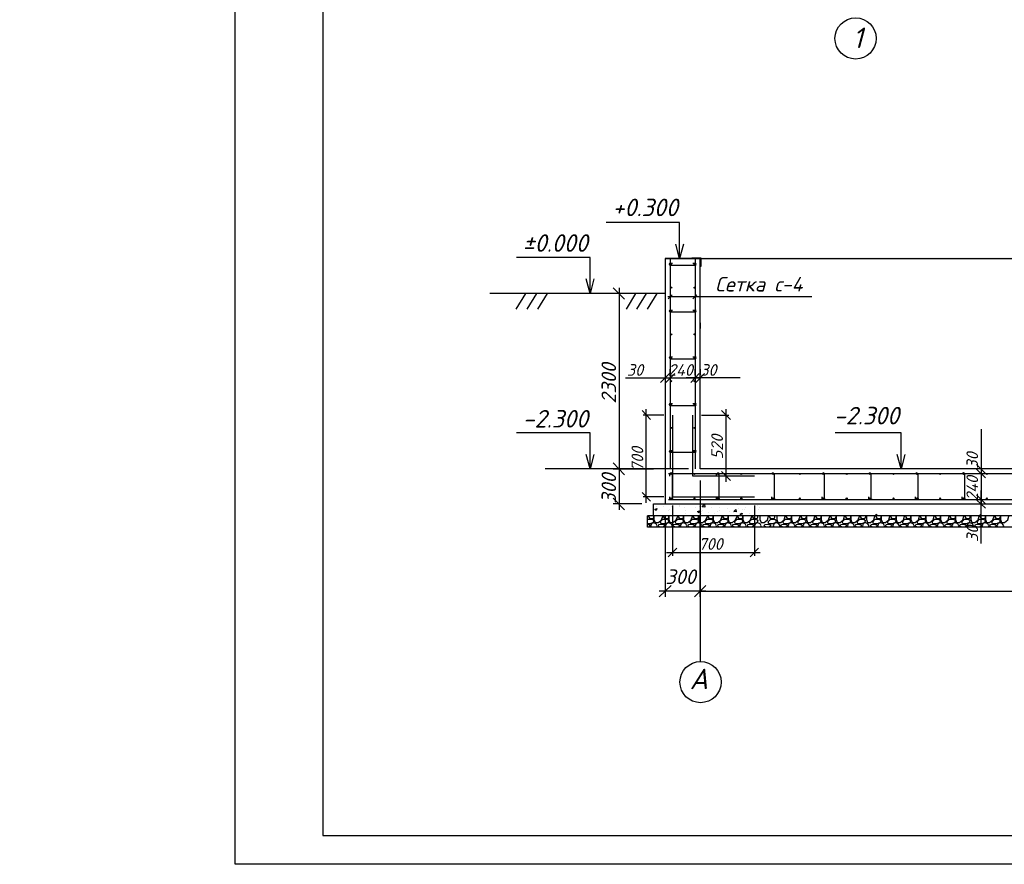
# Model space of a CAD drawing. Extents: x -119078 to 1619993, y 264752 to 340742.
# Tile 89 of 220: x 540168 to 557023, y 297220 to 311671. Entities that reach past the tile are written whole.
import ezdxf

# ---------------------------------------------------------------- set-up
doc = ezdxf.new("R2010")
doc.units = 0
doc.header["$MEASUREMENT"] = 0
doc.linetypes.add('CONTI', pattern=[0])
doc.layers.get('0').update_dxf_attribs({"color": 250, "linetype": 'CONTI'})
for name, color, linetype in [('PDF _Геометрия', 250, 'Continuous'), ('PDF _Сплошная заливка', 7, 'Continuous'), ('PDF _Текст', 7, 'Continuous')]:
    doc.layers.add(name, color=color, linetype=linetype)
doc.styles.add('ICOCPEUR', font='isocpeui.ttf')
doc.styles.add('PDF ISOCPEUR Italic', font='isocpeui.ttf')

msp = doc.modelspace()

# ---------------------------------------------------------------- linework, layer by layer
at = {"layer": 'PDF _Геометрия', "color": 7, "lineweight": -3}
for p, q in [((551819.357, 307586.044), (551216.091, 307586.044)), ((551216.091, 307586.044), (551216.091, 303388.585)), ((551819.357, 303985.5), (551819.357, 307586.044)), ((569822.015, 303985.5), (551819.357, 303985.5)), ((551019.236, 303185.379), (551019.236, 303388.585)), ((551019.236, 303388.585), (570622.136, 303388.585)), ((550917.633, 302988.524), (550917.633, 303185.379)), ((570622.136, 303185.379), (550920.809, 303182.204)), ((570723.739, 302988.524), (550917.633, 302988.524))]:
    msp.add_line(p, q, dxfattribs=at)
at = {"layer": 'PDF _Геометрия', "lineweight": -3}
msp.add_lwpolyline([(543858.438, 297220.374), (543858.438, 326913.75), (606852.084, 326913.75), (606852.084, 297220.374)], close=True, dxfattribs=at)
at = {"layer": 'PDF _Геометрия', "lineweight": 30}
msp.add_lwpolyline([(545357.077, 297715.687), (606356.771, 297715.687), (606356.771, 326418.437), (545357.077, 326418.437)], close=True, dxfattribs=at)
at = {"layer": 'PDF _Геометрия', "color": 7, "lineweight": -3}
for points in [[(551463.748, 307586.044), (551463.748, 307833.701), (551463.748, 308202.01), (550206.415, 308202.01)], [(551533.599, 307833.701), (551463.748, 307586.044), (551400.246, 307833.701)], [(549933.358, 306989.129), (549933.358, 307236.785), (549933.358, 307605.095), (548669.675, 307605.095)], [(551216.091, 307586.044), (563274.995, 307586.044), (563154.341, 307586.044)], [(551304.994, 307586.044), (551304.994, 303985.5)], [(551311.344, 307503.492), (551343.095, 307503.492)], [(551673.303, 307592.394), (551673.303, 307598.745), (551825.707, 307598.745), (551825.707, 307446.341), (551819.357, 307446.341)], [(551679.653, 307592.394), (551679.653, 307592.394)], [(551800.306, 307586.044), (551679.653, 307586.044)], [(551692.354, 307503.492), (551724.104, 307503.492)], [(551730.455, 307586.044), (551730.455, 303985.5)], [(551819.357, 307566.994), (551819.357, 307452.691)], [(549996.859, 307236.785), (549933.358, 306989.129), (549863.506, 307236.785)], [(551216.091, 306989.129), (548218.813, 306989.129)], [(548828.429, 306989.129), (548663.325, 306716.072)], [(549012.584, 306989.129), (548847.479, 306716.072)], [(549196.739, 306989.129), (549031.634, 306716.072)], [(550708.078, 306989.129), (550549.324, 306716.072)], [(550892.233, 306989.129), (550727.128, 306716.072)], [(551076.388, 306989.129), (550911.283, 306716.072)], [(553730.757, 306931.977), (551260.542, 306931.977)], [(551266.893, 306893.876), (551336.744, 306963.728)], [(551692.354, 306893.876), (551762.205, 306963.728)], [(551311.344, 306703.371), (551343.095, 306703.371)], [(551692.354, 306703.371), (551724.104, 306703.371)], [(551311.344, 305903.25), (551343.095, 305903.25)], [(551692.354, 305903.25), (551724.104, 305903.25)], [(551311.344, 305103.129), (551343.095, 305103.129)], [(551692.354, 305103.129), (551724.104, 305103.129)], [(549933.358, 303985.5), (549933.358, 304233.157), (549933.358, 304601.466), (548669.675, 304601.466)], [(555258.329, 303985.5), (555258.329, 304233.157), (555258.329, 304601.466), (554128, 304601.466)], [(549996.859, 304233.157), (549933.358, 303985.5), (549863.506, 304233.157)], [(551311.344, 304303.009), (551343.095, 304303.009)], [(551692.354, 304303.009), (551724.104, 304303.009)], [(555321.831, 304233.157), (555258.329, 303985.5), (555188.477, 304233.157)], [(550428.671, 303985.5), (549164.988, 303985.5)], [(551275.381, 303909.298), (570380.83, 303909.298)], [(551298.643, 303858.497), (551298.643, 303890.248)], [(551336.744, 303890.248), (551336.744, 303871.197), (551336.744, 303477.487)], [(552098.764, 303858.497), (552098.764, 303890.248)], [(552136.865, 303890.248), (552136.865, 303871.197), (552136.865, 303477.487)], [(553080.931, 303890.248), (553080.931, 303871.197), (553080.931, 303477.487)], [(553940.251, 303890.248), (553940.251, 303871.197), (553940.251, 303477.487)], [(554740.372, 303890.248), (554740.372, 303871.197), (554740.372, 303477.487)], [(555540.493, 303890.248), (555540.493, 303871.197), (555540.493, 303477.487)], [(556340.614, 303890.248), (556340.614, 303871.197), (556340.614, 303477.487)], [(551275.381, 303464.787), (570380.83, 303464.787)]]:
    msp.add_lwpolyline(points, dxfattribs=at)
for points in [[(551724.104, 307465.391), (551705.054, 307465.391), (551311.344, 307465.391, -0.928204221), (551312.865, 307509.78)], [(551724.104, 306665.27), (551705.054, 306665.27), (551311.344, 306665.27, -0.928204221), (551312.865, 306709.659)], [(551724.104, 305865.149), (551705.054, 305865.149), (551311.344, 305865.149, -0.928204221), (551312.865, 305909.538)], [(551724.104, 305065.028), (551705.054, 305065.028), (551311.344, 305065.028, -0.928204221), (551312.865, 305109.418)], [(551724.104, 304264.908), (551705.054, 304264.908), (551311.344, 304264.908, -0.928183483), (551312.865, 304309.297)], [(551343.031, 303479.008, -0.928183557), (551298.643, 303477.487), (551298.643, 303509.238)], [(552143.151, 303479.008, -0.928204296), (552098.764, 303477.487), (552098.764, 303509.238)], [(553087.217, 303479.008, -0.928204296), (553042.83, 303477.487), (553042.83, 303509.238)], [(553946.537, 303479.008, -0.928204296), (553902.15, 303477.487), (553902.15, 303509.238)], [(554746.658, 303479.008, -0.928204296), (554702.271, 303477.487), (554702.271, 303509.238)], [(555546.779, 303479.008, -0.928204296), (555502.392, 303477.487), (555502.392, 303509.238)], [(556346.9, 303479.008, -0.928204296), (556302.513, 303477.487), (556302.513, 303509.238)]]:
    msp.add_lwpolyline(points, format="xyb", dxfattribs=at)
at = {"layer": 'PDF _Геометрия', "color": 251, "lineweight": -3, "true_color": 0x535353}
for points in [[(550523.923, 306887.526), (550327.068, 307084.381)], [(551019.236, 306989.129), (550327.068, 306989.129)], [(550428.671, 307084.381), (550428.671, 303883.898)], [(551819.357, 306487.466), (551819.357, 306385.863)], [(550428.671, 304087.103), (550428.671, 303286.982)], [(551616.152, 303985.5), (550327.068, 303985.5), (551019.236, 303985.5)], [(551819.357, 303788.645), (551819.357, 301794.693), (551819.357, 303185.379)], [(550327.068, 303483.837), (550523.923, 303286.982)], [(550816.031, 303388.585), (550327.068, 303388.585)], [(551216.091, 303185.379), (551216.091, 301794.693)], [(551819.296, 302074.029), (551819.296, 300683.342)], [(551317.694, 301991.548), (551114.489, 301794.693)], [(551914.609, 301896.296), (551114.489, 301896.296)], [(551819.357, 301896.296), (569923.618, 301896.296)]]:
    msp.add_lwpolyline(points, dxfattribs=at)
at = {"layer": 'PDF _Геометрия', "color": 3, "lineweight": -3}
for points in [[(551139.889, 305465.089), (551292.293, 305617.493)], [(551216.091, 305693.695), (551216.091, 305592.092)], [(551889.209, 305617.493), (551743.155, 305465.089)], [(551819.357, 305693.695), (551819.357, 305592.092)], [(550536.623, 305541.291), (551216.091, 305541.291), (551304.994, 305541.291), (551457.397, 305541.291)], [(551203.391, 305541.291), (551825.707, 305541.291)], [(552498.825, 305541.291), (551819.357, 305541.291), (551730.455, 305541.291), (551578.051, 305541.291)], [(550968.435, 304830.072), (550822.381, 304982.476)], [(551197.041, 304906.274), (550841.431, 304906.274)], [(550892.233, 303407.635), (550892.233, 305007.877)], [(551838.407, 304906.274), (552308.32, 304906.274)], [(552333.72, 304830.072), (552181.316, 304982.476)], [(552257.518, 305007.877), (552257.518, 303763.244)], [(556625.497, 304664.968), (556625.497, 303985.5), (556625.497, 303909.298), (556625.497, 303756.894)], [(552181.316, 303941.049), (552333.72, 303788.645)], [(556549.295, 304061.702), (556701.699, 303909.298)], [(556625.497, 304004.551), (556625.497, 303363.184)], [(551838.407, 303864.847), (552308.32, 303864.847)], [(550822.381, 303579.09), (550968.435, 303433.036)], [(556625.497, 302709.117), (556625.497, 303388.585), (556625.497, 303464.787), (556625.497, 303617.191)], [(551197.041, 303509.238), (550841.431, 303509.238)], [(556701.699, 303312.383), (556549.295, 303458.436)], [(551343.095, 303356.834), (551343.095, 302499.561)], [(552746.481, 303356.834), (552746.481, 302499.561)], [(552841.734, 302550.363), (551241.492, 302550.363)], [(551419.297, 302626.565), (551266.893, 302480.511)], [(552670.279, 302480.511), (552816.333, 302626.565)]]:
    msp.add_lwpolyline(points, dxfattribs=at)
for points in [[(551228.792, 305465.089), (551381.196, 305617.493)], [(551304.994, 305592.092), (551304.994, 305693.695)], [(551800.306, 305617.493), (551654.253, 305465.089)], [(551730.455, 305592.092), (551730.455, 305693.695)], [(556549.295, 303979.15), (556701.699, 303833.096)], [(556701.699, 303388.585), (556549.295, 303540.989)]]:
    msp.add_lwpolyline(points, close=True, dxfattribs=at)
at = {"layer": 'PDF _Геометрия', "color": 1, "lineweight": -3}
for points in [[(551343.095, 304906.274), (551343.095, 303509.238), (552746.481, 303509.238)], [(551686.003, 304906.274), (551686.003, 303864.847), (552746.481, 303864.847)]]:
    msp.add_lwpolyline(points, dxfattribs=at)
at = {"layer": 'PDF _Геометрия', "color": 251, "lineweight": -3, "true_color": 0x535353}
for points in [[(550327.068, 304087.103), (550523.923, 303883.898)], [(551914.609, 301991.548), (551717.754, 301794.693)]]:
    msp.add_lwpolyline(points, close=True, dxfattribs=at)
at = {"layer": 'PDF _Геометрия', "color": 8, "lineweight": -3, "true_color": 0x767676}
for points in [[(551019.236, 303242.531), (551019.236, 303242.531)], [(551031.936, 303299.682), (551031.936, 303299.682)], [(551070.037, 303344.133), (551070.037, 303344.133)], [(551197.041, 303350.484), (551197.041, 303350.484)], [(551279.593, 303280.632), (551279.593, 303280.632)], [(551298.643, 303286.982), (551298.643, 303286.982)], [(551330.394, 303344.133), (551330.394, 303344.133)], [(551457.397, 303363.184), (551457.397, 303363.184)], [(551463.748, 303344.133), (551463.748, 303344.133)], [(551539.95, 303318.733), (551539.95, 303318.733)], [(551571.7, 303274.282), (551571.7, 303274.282)], [(551736.805, 303331.433), (551736.805, 303331.433)], [(551800.306, 303350.484), (551800.306, 303350.484)], [(551832.057, 303229.83), (551832.057, 303229.83)], [(551844.758, 303261.581), (551844.758, 303261.581)], [(551851.108, 303267.931), (551851.108, 303267.931)], [(551959.061, 303242.531), (551959.061, 303242.531)], [(552009.862, 303318.733), (552009.862, 303318.733)], [(552117.815, 303248.881), (552117.815, 303248.881)], [(552149.566, 303318.733), (552149.566, 303318.733)], [(552155.916, 303267.931), (552155.916, 303267.931)], [(552276.569, 303306.032), (552276.569, 303306.032)], [(552314.67, 303255.231), (552314.67, 303255.231)], [(552384.522, 303236.181), (552384.522, 303236.181)], [(552448.023, 303369.534), (552448.023, 303369.534)], [(552473.424, 303312.383), (552473.424, 303312.383)], [(552549.626, 303293.332), (552549.626, 303293.332)], [(552575.027, 303286.982), (552575.027, 303286.982)], [(552600.427, 303331.433), (552600.427, 303331.433)], [(552657.579, 303229.83), (552657.579, 303229.83)], [(552797.282, 303356.834), (552797.282, 303356.834)], [(552822.683, 303286.982), (552822.683, 303286.982)], [(552835.383, 303325.083), (552835.383, 303325.083)], [(550917.633, 303166.329), (550923.984, 303179.029), (550917.633, 303185.379)], [(550917.633, 303121.878), (550923.984, 303128.228), (550987.485, 303128.228), (551025.586, 303109.177), (551012.886, 303071.076), (550962.085, 303045.676), (550917.633, 303045.676)], [(550943.034, 303185.379), (550930.334, 303172.679), (550949.384, 303140.928), (551012.886, 303134.578), (551025.586, 303159.979), (551025.586, 303172.679), (551025.586, 303121.878), (551044.637, 303071.076), (551101.788, 303071.076), (551152.59, 303115.527), (551177.99, 303179.029), (551171.64, 303185.379)], [(551070.037, 302988.524), (551082.738, 303013.925), (551063.687, 303045.676), (551025.586, 303064.726), (550987.485, 303052.026), (550968.435, 303013.925), (550981.135, 302988.524)], [(551038.287, 303185.379), (551025.586, 303172.679), (551012.886, 303185.379)], [(551197.041, 303185.379), (551184.34, 303172.679), (551203.391, 303140.928), (551266.893, 303134.578), (551279.593, 303159.979), (551279.593, 303172.679), (551266.893, 303185.379)], [(551324.044, 302988.524), (551336.744, 303013.925), (551317.694, 303045.676), (551279.593, 303064.726), (551241.492, 303052.026), (551222.441, 303013.925), (551235.142, 302988.524)], [(551292.293, 303185.379), (551279.593, 303172.679), (551279.593, 303121.878), (551298.643, 303071.076), (551355.795, 303071.076), (551406.596, 303115.527), (551431.997, 303179.029), (551425.647, 303185.379)], [(551451.047, 303185.379), (551438.347, 303172.679), (551457.397, 303140.928), (551520.899, 303134.578), (551533.599, 303159.979), (551533.599, 303172.679), (551520.899, 303185.379)], [(551578.051, 302988.524), (551590.751, 303013.925), (551571.7, 303045.676), (551533.599, 303064.726), (551495.498, 303052.026), (551476.448, 303013.925), (551489.148, 302988.524)], [(551514.549, 303185.379), (551514.549, 303185.379)], [(551546.3, 303185.379), (551533.599, 303172.679), (551533.599, 303121.878), (551552.65, 303071.076), (551609.801, 303071.076), (551660.603, 303115.527), (551686.003, 303179.029), (551679.653, 303185.379)], [(551559, 303217.13), (551559, 303217.13)], [(551705.054, 303185.379), (551692.354, 303172.679), (551711.404, 303140.928), (551774.906, 303134.578), (551787.606, 303159.979), (551787.606, 303172.679), (551774.906, 303185.379)], [(551832.057, 302988.524), (551844.758, 303013.925), (551825.707, 303045.676), (551787.606, 303064.726), (551749.505, 303052.026), (551730.455, 303013.925), (551743.155, 302988.524)], [(551800.306, 303185.379), (551787.606, 303172.679), (551787.606, 303121.878), (551806.657, 303071.076), (551863.808, 303071.076), (551914.609, 303115.527), (551940.01, 303179.029), (551933.66, 303185.379)], [(551959.061, 303185.379), (551946.36, 303172.679), (551965.411, 303140.928), (552028.912, 303134.578), (552041.613, 303159.979), (552041.613, 303172.679), (552028.912, 303185.379)], [(552086.064, 302988.524), (552098.764, 303013.925), (552079.714, 303045.676), (552041.613, 303064.726), (552003.512, 303052.026), (551984.461, 303013.925), (551997.162, 302988.524)], [(552054.313, 303185.379), (552041.613, 303172.679), (552041.613, 303121.878), (552060.663, 303071.076), (552117.815, 303071.076), (552168.616, 303115.527), (552194.017, 303179.029), (552187.667, 303185.379)], [(552054.313, 303217.13), (552054.313, 303217.13)], [(552213.067, 303185.379), (552200.367, 303172.679), (552219.417, 303140.928), (552282.919, 303134.578), (552295.619, 303159.979), (552295.619, 303172.679), (552282.919, 303185.379)], [(552340.071, 302988.524), (552352.771, 303013.925), (552333.72, 303045.676), (552295.619, 303064.726), (552257.518, 303052.026), (552238.468, 303013.925), (552251.168, 302988.524)], [(552308.32, 303185.379), (552295.619, 303172.679), (552295.619, 303121.878), (552314.67, 303071.076), (552371.821, 303071.076), (552422.623, 303115.527), (552448.023, 303179.029), (552441.673, 303185.379)], [(552467.074, 303185.379), (552454.373, 303172.679), (552473.424, 303140.928), (552536.926, 303134.578), (552549.626, 303159.979), (552549.626, 303172.679), (552536.926, 303185.379)], [(552594.077, 302988.524), (552606.777, 303013.925), (552587.727, 303045.676), (552549.626, 303064.726), (552511.525, 303052.026), (552492.474, 303013.925), (552505.175, 302988.524)], [(552562.326, 303185.379), (552549.626, 303172.679), (552549.626, 303121.878), (552568.676, 303071.076), (552625.828, 303071.076), (552676.629, 303115.527), (552702.03, 303179.029), (552695.68, 303185.379)], [(552721.08, 303185.379), (552708.38, 303172.679), (552727.431, 303140.928), (552790.932, 303134.578), (552803.633, 303159.979), (552803.633, 303172.679), (552790.932, 303185.379)], [(552848.084, 302988.524), (552860.784, 303013.925), (552841.734, 303045.676), (552803.633, 303064.726), (552765.532, 303052.026), (552746.481, 303013.925), (552759.181, 302988.524)], [(552852.27, 303185.379), (552839.57, 303172.679), (552839.57, 303121.878), (552858.62, 303071.076), (552909.422, 303071.076), (552966.573, 303115.527), (552985.624, 303179.029), (552985.624, 303182.537), (552992.737, 303182.543), (553008.186, 303182.541), (552998.324, 303172.679), (553017.375, 303140.928), (553080.876, 303134.578), (553093.577, 303159.979), (553093.577, 303172.679), (553080.876, 303185.379)], [(553170.575, 302988.524), (553183.276, 303013.925), (553164.225, 303045.676), (553126.124, 303064.726), (553081.673, 303052.026), (553068.973, 303013.925), (553081.673, 302988.524)], [(553138.825, 303185.379), (553126.124, 303172.679), (553126.124, 303121.878), (553145.175, 303071.076), (553195.976, 303071.076), (553253.128, 303115.527), (553272.178, 303179.029), (553272.178, 303185.379)], [(553297.579, 303185.379), (553284.878, 303172.679), (553303.929, 303140.928), (553367.431, 303134.578), (553380.131, 303159.979), (553380.131, 303172.679), (553367.431, 303185.379)], [(553424.582, 302988.524), (553437.282, 303013.925), (553418.232, 303045.676), (553380.131, 303064.726), (553335.68, 303052.026), (553322.979, 303013.925), (553335.68, 302988.524)], [(553392.831, 303185.379), (553380.131, 303172.679), (553380.131, 303121.878), (553399.181, 303071.076), (553449.983, 303071.076), (553507.134, 303115.527), (553526.185, 303179.029), (553526.185, 303185.379)], [(553551.585, 303185.379), (553538.885, 303172.679), (553557.935, 303140.928), (553621.437, 303134.578), (553634.137, 303159.979), (553634.137, 303172.679), (553621.437, 303185.379)], [(553678.589, 302988.524), (553691.289, 303013.925), (553672.238, 303045.676), (553634.137, 303064.726), (553589.686, 303052.026), (553576.986, 303013.925), (553589.686, 302988.524)], [(553646.838, 303185.379), (553634.137, 303172.679), (553634.137, 303121.878), (553653.188, 303071.076), (553703.989, 303071.076), (553761.141, 303115.527), (553780.191, 303179.029), (553780.191, 303185.379)], [(553805.592, 303185.379), (553792.892, 303172.679), (553811.942, 303140.928), (553875.444, 303134.578), (553888.144, 303159.979), (553888.144, 303172.679), (553875.444, 303185.379)], [(553932.595, 302988.524), (553945.296, 303013.925), (553926.245, 303045.676), (553888.144, 303064.726), (553843.693, 303052.026), (553830.993, 303013.925), (553843.693, 302988.524)], [(553900.844, 303185.379), (553888.144, 303172.679), (553888.144, 303121.878), (553907.195, 303071.076), (553957.996, 303071.076), (554015.147, 303115.527), (554034.198, 303179.029), (554034.198, 303185.379)], [(554059.599, 303185.379), (554046.898, 303172.679), (554065.949, 303140.928), (554129.45, 303134.578), (554142.151, 303159.979), (554142.151, 303172.679), (554129.45, 303185.379)], [(554186.602, 302988.524), (554199.302, 303013.925), (554180.252, 303045.676), (554142.151, 303064.726), (554097.7, 303052.026), (554084.999, 303013.925), (554097.7, 302988.524)], [(554154.851, 303185.379), (554142.151, 303172.679), (554142.151, 303121.878), (554161.201, 303071.076), (554212.003, 303071.076), (554269.154, 303115.527), (554288.205, 303179.029), (554288.205, 303185.379)], [(554313.605, 303185.379), (554300.905, 303172.679), (554319.955, 303140.928), (554383.457, 303134.578), (554396.157, 303159.979), (554396.157, 303172.679), (554383.457, 303185.379)], [(554440.608, 302988.524), (554453.309, 303013.925), (554434.258, 303045.676), (554396.157, 303064.726), (554351.706, 303052.026), (554339.006, 303013.925), (554351.706, 302988.524)], [(554408.858, 303185.379), (554396.157, 303172.679), (554396.157, 303121.878), (554415.208, 303071.076), (554466.009, 303071.076), (554523.161, 303115.527), (554542.211, 303179.029), (554542.211, 303185.379)], [(554567.612, 303185.379), (554554.911, 303172.679), (554573.962, 303140.928), (554637.464, 303134.578), (554650.164, 303159.979), (554650.164, 303172.679), (554637.464, 303185.379)], [(554694.615, 302988.524), (554707.315, 303013.925), (554688.265, 303045.676), (554650.164, 303064.726), (554605.713, 303052.026), (554593.012, 303013.925), (554605.713, 302988.524)], [(554675.215, 303185.379), (554662.515, 303172.679), (554662.515, 303121.878), (554681.565, 303071.076), (554732.366, 303071.076), (554789.518, 303115.527), (554808.568, 303179.029), (554808.568, 303185.379), (554833.969, 303210.78), (554833.969, 303185.379), (554821.269, 303172.679), (554840.319, 303140.928), (554903.821, 303134.578), (554916.521, 303159.979), (554916.521, 303172.679), (554903.821, 303185.379)], [(554960.972, 302988.524), (554973.673, 303013.925), (554954.622, 303045.676), (554916.521, 303064.726), (554872.07, 303052.026), (554859.37, 303013.925), (554872.07, 302988.524)], [(554929.222, 303185.379), (554916.521, 303172.679), (554916.521, 303121.878), (554935.572, 303071.076), (554986.373, 303071.076), (555043.525, 303115.527), (555062.575, 303179.029), (555062.575, 303185.379)], [(555087.976, 303185.379), (555075.275, 303172.679), (555094.326, 303140.928), (555157.827, 303134.578), (555170.528, 303159.979), (555170.528, 303172.679), (555157.827, 303185.379)], [(555214.979, 302988.524), (555227.679, 303013.925), (555208.629, 303045.676), (555170.528, 303064.726), (555126.077, 303052.026), (555113.376, 303013.925), (555126.077, 302988.524)], [(555183.228, 303185.379), (555170.528, 303172.679), (555170.528, 303121.878), (555189.578, 303071.076), (555240.38, 303071.076), (555297.531, 303115.527), (555316.582, 303179.029), (555316.582, 303185.379)], [(555341.982, 303185.379), (555329.282, 303172.679), (555348.332, 303140.928), (555411.834, 303134.578), (555424.534, 303159.979), (555424.534, 303172.679), (555411.834, 303185.379)], [(555468.986, 302988.524), (555481.686, 303013.925), (555462.635, 303045.676), (555424.534, 303064.726), (555380.083, 303052.026), (555367.383, 303013.925), (555380.083, 302988.524)], [(555437.235, 303185.379), (555424.534, 303172.679), (555424.534, 303121.878), (555443.585, 303071.076), (555494.386, 303071.076), (555551.538, 303115.527), (555570.588, 303179.029), (555570.588, 303185.379)], [(555595.989, 303185.379), (555583.289, 303172.679), (555602.339, 303140.928), (555665.841, 303134.578), (555678.541, 303159.979), (555678.541, 303172.679), (555665.841, 303185.379)], [(555722.992, 302988.524), (555735.693, 303013.925), (555716.642, 303045.676), (555678.541, 303064.726), (555634.09, 303052.026), (555621.39, 303013.925), (555634.09, 302988.524)], [(555691.241, 303185.379), (555678.541, 303172.679), (555678.541, 303121.878), (555697.592, 303071.076), (555748.393, 303071.076), (555805.544, 303115.527), (555824.595, 303179.029), (555824.595, 303185.379)], [(555849.996, 303185.379), (555837.295, 303172.679), (555856.346, 303140.928), (555919.847, 303134.578), (555932.548, 303159.979), (555932.548, 303172.679), (555919.847, 303185.379)], [(555976.999, 302988.524), (555989.699, 303013.925), (555970.649, 303045.676), (555932.548, 303064.726), (555888.097, 303052.026), (555875.396, 303013.925), (555888.097, 302988.524)], [(555945.248, 303185.379), (555932.548, 303172.679), (555932.548, 303121.878), (555951.598, 303071.076), (556002.4, 303071.076), (556059.551, 303115.527), (556078.601, 303179.029), (556078.601, 303185.379)], [(556104.002, 303185.379), (556091.302, 303172.679), (556110.352, 303140.928), (556173.854, 303134.578), (556186.554, 303159.979), (556186.554, 303172.679), (556173.854, 303185.379)], [(556231.005, 302988.524), (556243.706, 303013.925), (556224.655, 303045.676), (556186.554, 303064.726), (556142.103, 303052.026), (556129.403, 303013.925), (556142.103, 302988.524)], [(556199.255, 303185.379), (556186.554, 303172.679), (556186.554, 303121.878), (556205.605, 303071.076), (556256.406, 303071.076), (556313.558, 303115.527), (556332.608, 303179.029), (556332.608, 303185.379)], [(556358.009, 303185.379), (556345.308, 303172.679), (556364.359, 303140.928), (556427.861, 303134.578), (556440.561, 303159.979), (556440.561, 303172.679), (556427.861, 303185.379)], [(556485.012, 302988.524), (556497.712, 303013.925), (556478.662, 303045.676), (556440.561, 303064.726), (556396.11, 303052.026), (556383.409, 303013.925), (556396.11, 302988.524)], [(556460.562, 303185.379), (556447.862, 303172.679), (556447.862, 303121.878), (556466.912, 303071.076), (556517.713, 303071.076), (556574.865, 303115.527), (556593.915, 303179.029), (556593.915, 303185.379), (556619.316, 303210.78), (556619.316, 303185.379), (556606.616, 303172.679), (556625.666, 303140.928), (556689.168, 303134.578), (556701.868, 303159.979), (556701.868, 303172.679), (556689.168, 303185.379)], [(556746.319, 302988.524), (556759.02, 303013.925), (556739.969, 303045.676), (556701.868, 303064.726), (556657.417, 303052.026), (556644.717, 303013.925), (556657.417, 302988.524)], [(556714.568, 303185.379), (556701.868, 303172.679), (556701.868, 303121.878), (556720.919, 303071.076), (556771.72, 303071.076), (556828.871, 303115.527), (556847.922, 303179.029), (556847.922, 303185.379)], [(556873.323, 303185.379), (556860.622, 303172.679), (556879.673, 303140.928), (556943.174, 303134.578), (556955.875, 303159.979), (556955.875, 303172.679), (556943.174, 303185.379)], [(557000.326, 302988.524), (557013.026, 303013.925), (556993.976, 303045.676), (556955.875, 303064.726), (556911.424, 303052.026), (556898.723, 303013.925), (556911.424, 302988.524)], [(556968.575, 303185.379), (556955.875, 303172.679), (556955.875, 303121.878), (556974.925, 303071.076), (557025.727, 303071.076), (557082.878, 303115.527), (557101.929, 303179.029), (557101.929, 303185.379)], [(550917.633, 303039.325), (550949.384, 303026.625), (550955.734, 303013.925), (550930.334, 302988.524), (550917.633, 302988.524)], [(551127.189, 302988.524), (551101.788, 303013.925), (551108.138, 303032.975), (551152.59, 303039.325), (551203.391, 303026.625), (551209.741, 303013.925), (551184.34, 302988.524), (551139.889, 302988.524)], [(551381.196, 302988.524), (551355.795, 303013.925), (551362.145, 303032.975), (551406.596, 303039.325), (551457.397, 303026.625), (551463.748, 303013.925), (551438.347, 302988.524), (551393.896, 302988.524)], [(551635.202, 302988.524), (551609.801, 303013.925), (551616.152, 303032.975), (551660.603, 303039.325), (551711.404, 303026.625), (551717.754, 303013.925), (551692.354, 302988.524), (551647.902, 302988.524)], [(551889.209, 302988.524), (551863.808, 303013.925), (551870.158, 303032.975), (551914.609, 303039.325), (551965.411, 303026.625), (551971.761, 303013.925), (551946.36, 302988.524), (551901.909, 302988.524)], [(552143.215, 302988.524), (552117.815, 303013.925), (552124.165, 303032.975), (552168.616, 303039.325), (552219.417, 303026.625), (552225.768, 303013.925), (552200.367, 302988.524), (552155.916, 302988.524)], [(552397.222, 302988.524), (552371.821, 303013.925), (552378.171, 303032.975), (552422.623, 303039.325), (552473.424, 303026.625), (552479.774, 303013.925), (552454.373, 302988.524), (552409.922, 302988.524)], [(552651.229, 302988.524), (552625.828, 303013.925), (552632.178, 303032.975), (552676.629, 303039.325), (552727.431, 303026.625), (552733.781, 303013.925), (552708.38, 302988.524), (552663.929, 302988.524)], [(552941.173, 302988.524), (552909.422, 303013.925), (552922.122, 303032.975), (552966.573, 303039.325), (553017.375, 303026.625), (553023.725, 303013.925), (552998.324, 302988.524), (552953.873, 302988.524)], [(553227.727, 302988.524), (553195.976, 303013.925), (553208.676, 303032.975), (553253.128, 303039.325), (553303.929, 303026.625), (553310.279, 303013.925), (553284.878, 302988.524), (553240.427, 302988.524)], [(553481.733, 302988.524), (553449.983, 303013.925), (553462.683, 303032.975), (553507.134, 303039.325), (553557.935, 303026.625), (553564.286, 303013.925), (553538.885, 302988.524), (553494.434, 302988.524)], [(553735.74, 302988.524), (553703.989, 303013.925), (553716.69, 303032.975), (553761.141, 303039.325), (553811.942, 303026.625), (553818.292, 303013.925), (553792.892, 302988.524), (553748.44, 302988.524)], [(553989.747, 302988.524), (553957.996, 303013.925), (553970.696, 303032.975), (554015.147, 303039.325), (554065.949, 303026.625), (554072.299, 303013.925), (554046.898, 302988.524), (554002.447, 302988.524)], [(554243.753, 302988.524), (554212.003, 303013.925), (554224.703, 303032.975), (554269.154, 303039.325), (554319.955, 303026.625), (554326.305, 303013.925), (554300.905, 302988.524), (554256.454, 302988.524)], [(554497.76, 302988.524), (554466.009, 303013.925), (554478.709, 303032.975), (554523.161, 303039.325), (554573.962, 303026.625), (554580.312, 303013.925), (554554.911, 302988.524), (554510.46, 302988.524)], [(554764.117, 302988.524), (554732.366, 303013.925), (554745.067, 303032.975), (554789.518, 303039.325), (554840.319, 303026.625), (554846.669, 303013.925), (554821.269, 302988.524), (554776.818, 302988.524)], [(555018.124, 302988.524), (554986.373, 303013.925), (554999.073, 303032.975), (555043.525, 303039.325), (555094.326, 303026.625), (555100.676, 303013.925), (555075.275, 302988.524), (555030.824, 302988.524)], [(555272.13, 302988.524), (555240.38, 303013.925), (555253.08, 303032.975), (555297.531, 303039.325), (555348.332, 303026.625), (555354.683, 303013.925), (555329.282, 302988.524), (555284.831, 302988.524)], [(555526.137, 302988.524), (555494.386, 303013.925), (555507.087, 303032.975), (555551.538, 303039.325), (555602.339, 303026.625), (555608.689, 303013.925), (555583.289, 302988.524), (555538.837, 302988.524)], [(555780.144, 302988.524), (555748.393, 303013.925), (555761.093, 303032.975), (555805.544, 303039.325), (555856.346, 303026.625), (555862.696, 303013.925), (555837.295, 302988.524), (555792.844, 302988.524)], [(556034.15, 302988.524), (556002.4, 303013.925), (556015.1, 303032.975), (556059.551, 303039.325), (556110.352, 303026.625), (556116.702, 303013.925), (556091.302, 302988.524), (556046.851, 302988.524)], [(556288.157, 302988.524), (556256.406, 303013.925), (556269.106, 303032.975), (556313.558, 303039.325), (556364.359, 303026.625), (556370.709, 303013.925), (556345.308, 302988.524), (556300.857, 302988.524)], [(556549.464, 302988.524), (556517.713, 303013.925), (556530.414, 303032.975), (556574.865, 303039.325), (556625.666, 303026.625), (556632.016, 303013.925), (556606.616, 302988.524), (556562.165, 302988.524)], [(556803.471, 302988.524), (556771.72, 303013.925), (556784.42, 303032.975), (556828.871, 303039.325), (556879.673, 303026.625), (556886.023, 303013.925), (556860.622, 302988.524), (556816.171, 302988.524)]]:
    msp.add_lwpolyline(points, dxfattribs=at)
for points in [[(551076.388, 303306.032), (551063.687, 303274.282), (551038.287, 303293.332)], [(551806.657, 303267.931), (551793.956, 303236.181), (551768.556, 303255.231)], [(551895.559, 303331.433), (551851.108, 303337.783), (551889.209, 303382.234)], [(552435.323, 303248.881), (552390.872, 303255.231), (552428.973, 303293.332)], [(552536.926, 303229.83), (552524.225, 303198.08), (552498.825, 303210.78)], [(551152.59, 303045.676), (551133.539, 303077.426), (551177.99, 303128.228), (551241.492, 303128.228), (551279.593, 303109.177), (551266.893, 303071.076), (551216.091, 303045.676)], [(551406.596, 303045.676), (551387.546, 303077.426), (551431.997, 303128.228), (551495.498, 303128.228), (551533.599, 303109.177), (551520.899, 303071.076), (551470.098, 303045.676)], [(551660.603, 303045.676), (551641.552, 303077.426), (551686.003, 303128.228), (551749.505, 303128.228), (551787.606, 303109.177), (551774.906, 303071.076), (551724.104, 303045.676)], [(551914.609, 303045.676), (551895.559, 303077.426), (551940.01, 303128.228), (552003.512, 303128.228), (552041.613, 303109.177), (552028.912, 303071.076), (551978.111, 303045.676)], [(552168.616, 303045.676), (552149.566, 303077.426), (552194.017, 303128.228), (552257.518, 303128.228), (552295.619, 303109.177), (552282.919, 303071.076), (552232.118, 303045.676)], [(552422.623, 303045.676), (552403.572, 303077.426), (552448.023, 303128.228), (552511.525, 303128.228), (552549.626, 303109.177), (552536.926, 303071.076), (552486.124, 303045.676)], [(552676.629, 303045.676), (552657.579, 303077.426), (552702.03, 303128.228), (552765.532, 303128.228), (552803.633, 303109.177), (552790.932, 303071.076), (552740.131, 303045.676)], [(552992.771, 303045.676), (552980.07, 303077.426), (553024.522, 303128.228), (553088.023, 303128.228), (553119.774, 303109.177), (553113.424, 303071.076), (553056.272, 303045.676)], [(553246.777, 303045.676), (553234.077, 303077.426), (553278.528, 303128.228), (553342.03, 303128.228), (553373.781, 303109.177), (553367.431, 303071.076), (553310.279, 303045.676)], [(553500.784, 303045.676), (553488.084, 303077.426), (553532.535, 303128.228), (553596.036, 303128.228), (553627.787, 303109.177), (553621.437, 303071.076), (553564.286, 303045.676)], [(553754.791, 303045.676), (553742.09, 303077.426), (553786.541, 303128.228), (553850.043, 303128.228), (553881.794, 303109.177), (553875.444, 303071.076), (553818.292, 303045.676)], [(554008.797, 303045.676), (553996.097, 303077.426), (554040.548, 303128.228), (554104.05, 303128.228), (554135.801, 303109.177), (554129.45, 303071.076), (554072.299, 303045.676)], [(554262.804, 303045.676), (554250.104, 303077.426), (554294.555, 303128.228), (554358.056, 303128.228), (554389.807, 303109.177), (554383.457, 303071.076), (554326.305, 303045.676)], [(554516.81, 303045.676), (554504.11, 303077.426), (554548.561, 303128.228), (554612.063, 303128.228), (554643.814, 303109.177), (554637.464, 303071.076), (554580.312, 303045.676)], [(554783.168, 303045.676), (554770.467, 303077.426), (554814.919, 303128.228), (554878.42, 303128.228), (554910.171, 303109.177), (554903.821, 303071.076), (554846.669, 303045.676)], [(555037.174, 303045.676), (555024.474, 303077.426), (555068.925, 303128.228), (555132.427, 303128.228), (555164.178, 303109.177), (555157.827, 303071.076), (555100.676, 303045.676)], [(555291.181, 303045.676), (555278.481, 303077.426), (555322.932, 303128.228), (555386.433, 303128.228), (555418.184, 303109.177), (555411.834, 303071.076), (555354.683, 303045.676)], [(555545.188, 303045.676), (555532.487, 303077.426), (555576.938, 303128.228), (555640.44, 303128.228), (555672.191, 303109.177), (555665.841, 303071.076), (555608.689, 303045.676)], [(555799.194, 303045.676), (555786.494, 303077.426), (555830.945, 303128.228), (555894.447, 303128.228), (555926.198, 303109.177), (555919.847, 303071.076), (555862.696, 303045.676)], [(556053.201, 303045.676), (556040.5, 303077.426), (556084.952, 303128.228), (556148.453, 303128.228), (556180.204, 303109.177), (556173.854, 303071.076), (556116.702, 303045.676)], [(556307.207, 303045.676), (556294.507, 303077.426), (556338.958, 303128.228), (556402.46, 303128.228), (556434.211, 303109.177), (556427.861, 303071.076), (556370.709, 303045.676)], [(556568.515, 303045.676), (556555.814, 303077.426), (556600.265, 303128.228), (556663.767, 303128.228), (556695.518, 303109.177), (556689.168, 303071.076), (556632.016, 303045.676)], [(556822.521, 303045.676), (556809.821, 303077.426), (556854.272, 303128.228), (556917.774, 303128.228), (556949.525, 303109.177), (556943.174, 303071.076), (556886.023, 303045.676)]]:
    msp.add_lwpolyline(points, close=True, dxfattribs=at)
at = {"layer": 'PDF _Геометрия', "color": 1, "lineweight": -3}
for centre in [(554476.866, 311350.166), (551822.471, 300337.259)]:
    msp.add_circle(centre, 352.434, dxfattribs=at)
at = {"layer": 'PDF _Геометрия', "color": 7, "lineweight": -3}
for centre in [(551320.868, 307487.616), (551720.929, 307487.616), (551320.868, 307087.556), (551720.929, 307087.556), (551320.868, 306687.495), (551720.929, 306687.495), (551320.868, 306287.435), (551720.929, 306287.435), (551320.868, 305887.374), (551720.929, 305887.374), (551320.868, 305487.314), (551720.929, 305487.314), (551320.868, 305087.254), (551720.929, 305087.254), (551320.868, 304687.193), (551720.929, 304687.193), (551320.868, 304287.133), (551720.929, 304287.133), (551320.868, 303899.773), (551720.929, 303899.773), (552120.989, 303899.773), (552521.05, 303899.773), (553065.055, 303899.773), (553524.315, 303899.773), (553924.375, 303899.773), (554324.436, 303899.773), (554724.496, 303899.773), (555124.557, 303899.773), (555524.617, 303899.773), (555924.677, 303899.773), (556324.738, 303899.773), (556724.798, 303899.773), (551320.868, 303480.662), (551720.929, 303480.662), (552120.989, 303480.662), (552521.05, 303480.662), (553065.055, 303480.662), (553524.315, 303480.662), (553924.375, 303480.662), (554324.436, 303480.662), (554724.496, 303480.662), (555124.557, 303480.662), (555524.617, 303480.662), (555924.677, 303480.662), (556324.738, 303480.662), (556724.798, 303480.662)]:
    msp.add_circle(centre, 9.526, dxfattribs=at)
for centre, radius, start, end in [((551727.281, 307487.616), 22.224, 274.2647927, 85.7352073), ((551803.481, 307570.168), 15.876, 0.0026938, 89.997302), ((551727.281, 306687.495), 22.224, 274.2647927, 85.7352073), ((551727.281, 305887.374), 22.224, 274.2647927, 85.7352073), ((551727.281, 305087.253), 22.224, 274.2647927, 85.7352073), ((551727.281, 304287.133), 22.225, 274.2660693, 85.7339307), ((551320.869, 303893.424), 22.225, 4.2660647, 175.7339353), ((552120.991, 303893.424), 22.224, 4.2647881, 175.7352119), ((553065.057, 303893.424), 22.224, 4.2647881, 175.7352119), ((553924.377, 303893.424), 22.224, 4.2647881, 175.7352119), ((554724.498, 303893.424), 22.224, 4.2647881, 175.7352119), ((555524.619, 303893.424), 22.224, 4.2647881, 175.7352119), ((556324.739, 303893.424), 22.224, 4.2647881, 175.7352119)]:
    msp.add_arc(centre, radius, start, end, dxfattribs=at)
at = {"layer": 'PDF _Сплошная заливка', "lineweight": 30, "transparency": 33554559}
msp.add_solid([(551673.184, 307598.745), (551673.184, 307586.044), (563300.395, 307598.745)], dxfattribs=at)

# ---------------------------------------------------------------- texts
at = {"linetype": 'Continuous', "lineweight": 25, "ltscale": 15, "insert": (12863.76, 311222.017), "char_height": 250, "width": 17877.44941, "attachment_point": 1, "style": 'ICOCPEUR'}
msp.add_mtext('\\pi4862.31;{\\H1.16667x;\\LАнтисейсмические мероприятия\\P\\pi0;\\H0.71428x;\\l       Для обеспечения сейсмостойкости несущих конструкций и фундаментов соблюдены все условия КМК 2.01.03-19 «Строительство в сейсмических районах».\\P\\pi5355.138;\\H1.4x;\\LАнтикоррозионная защита\\l\\P\\pi0;\\H0.71428x;       Защита конструкций от коррозии должна производиться в соответствии КМК 2.03.11-96 "Защита строительных конструкций от коррозии" ГОСТ 9.402-2004 «Покрытия лакокрасочные. Подготовка (металлических поверхностей перед окрашиванием». Антикоррозионное покрытие должно обеспечивать защиту конструкций. \\P       \\A1;Все несущие металлоконструкции грунтовать и\\A0; окрасить эмалью ПФ-115 (ГОСТ6465-76) за 2 раза по грунтовке ГФ-021 (ГОСТ 25129-82)\\A1;.\\P      Для железобетонных конструкций использовать бетон \\A0;на портландцементе по ГОСТ 10178-85*,\\A1; водонепроницаемости W\\A0;4\\A1; и морозостойкостью F100\\A0;.\\A1;\\P\\A0;       \\A1;Все \\A0;поверхности бетонных и ж.б конструкций, соприкасающиеся с грунтом обмазать \\A1;\\C256;горячим битумом за 2 раза\\A0;\\C0; по ГОСТ 28379-89.}\\P\\pi5566.64787;{\\H1.16666x;\\LАнтипросадочные мероприятия\\A1;\\l\\P\\pi0;\\H0.71428x;        В соответствии с требованиями КМК 2.02.01-98 приняты противопросадочные мероприятия для первого типа грунтовых условий. Для устранения просадочных свойств грунтов I типа предусмотрено уплотнение тяжелыми трамбовками грунтов в основании котлованов и устройство подготовки из бетона класса В7,5. Насыпные грунты и строительный мусор толщиной до 1,5м удалить и заменить засыпкой из ГПС до бетонной подготовки.}', dxfattribs=at)
at = {"layer": 'PDF _Текст', "lineweight": 30, "attachment_point": 7, "style": 'PDF ISOCPEUR Italic'}
for s, insert, char_height in [('1', (554426.341, 311187.393), 349.994), ('+0.300', (550314.368, 308309.842), 299.9959), ('±0.000', (548777.628, 307700.318), 299.9959), ('Сетка с-4', (552073.364, 307020.84), 249.9972), ('-2.300', (548777.628, 304693.533), 299.9959), ('-2.300', (554102.599, 304747.182), 299.9959), ('А', (551636.439, 300216.361), 349.994)]:
    msp.add_mtext(s, dxfattribs=dict(at, insert=insert, char_height=char_height))
at = {"layer": 'PDF _Текст', "color": 251, "lineweight": 30, "true_color": 0x535353, "char_height": 249.9972, "attachment_point": 7, "rotation": 90, "style": 'PDF ISOCPEUR Italic'}
for s, insert in [('2300', (550377.869, 305103.129)), ('300', (550377.869, 303388.585))]:
    msp.add_mtext(s, dxfattribs=dict(at, insert=insert))
at = {"layer": 'PDF _Текст', "color": 3, "lineweight": 30, "char_height": 199.9945, "attachment_point": 7, "style": 'PDF ISOCPEUR Italic'}
for s, insert in [('30', (550562.024, 305578.634)), ('240 30', (551266.893, 305578.634)), ('700', (551787.606, 302601.255))]:
    msp.add_mtext(s, dxfattribs=dict(at, insert=insert))
at = {"layer": 'PDF _Текст', "color": 3, "lineweight": 30, "char_height": 199.9945, "attachment_point": 7, "rotation": 90, "style": 'PDF ISOCPEUR Italic'}
for s, insert in [('520', (552206.717, 304150.605)), ('700', (550843.058, 303947.399)), ('240 30', (556574.696, 303439.386)), ('30', (556574.696, 302734.518))]:
    msp.add_mtext(s, dxfattribs=dict(at, insert=insert))
at = {"layer": 'PDF _Текст', "color": 251, "lineweight": 30, "true_color": 0x535353, "insert": (551222.441, 302016.133), "char_height": 249.9972, "attachment_point": 7, "style": 'PDF ISOCPEUR Italic'}
msp.add_mtext('300', dxfattribs=at)

doc.saveas('drawing.dxf')
